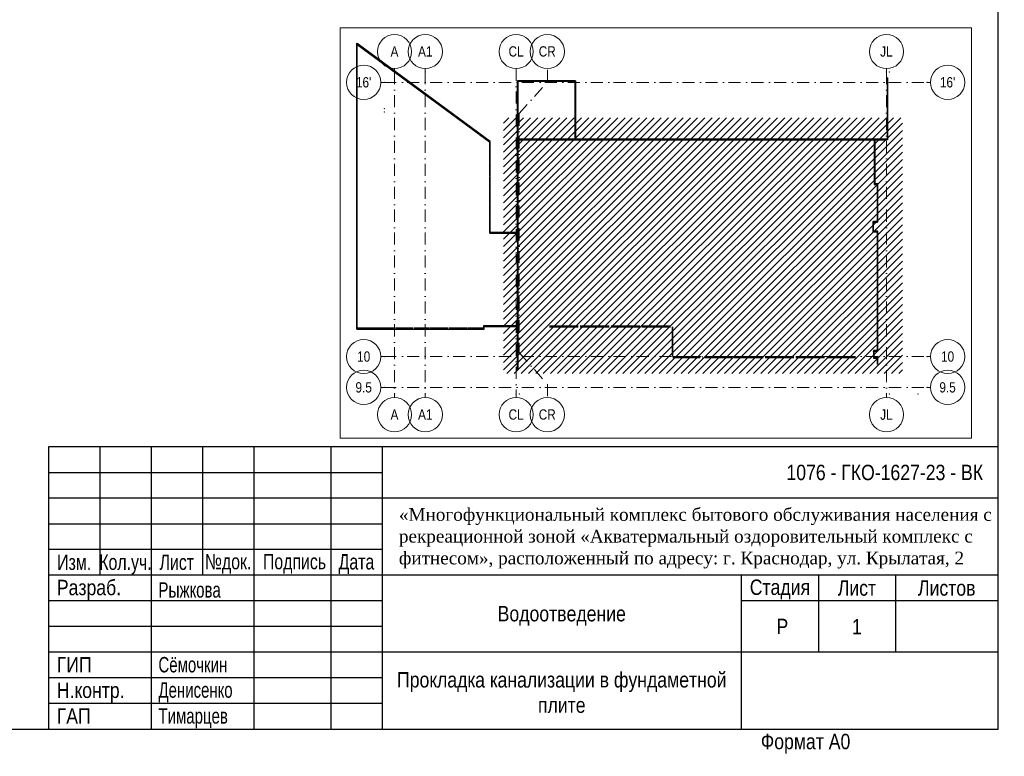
# Model space of a CAD drawing. Header units: millimetres. Extents: x -2890 to 117730, y -526 to 88572.
# Tile 39 of 65: x 98547 to 117730, y -526 to 13836. Entities that reach past the tile are written whole.
import ezdxf
from ezdxf.xclip import XClip

# ---------------------------------------------------------------- set-up
doc = ezdxf.new("R2010")
doc.units = ezdxf.units.MM
doc.header["$MEASUREMENT"] = 0
doc.header["$XCLIPFRAME"] = 2
doc.linetypes.add('Штрихпунктирная', pattern=[6.702778, 3.527778, -1.763889, 0, -1.411111])
doc.layers.add('Чертеж и Рисунок', color=7, linetype='Continuous')
doc.styles.add('СГЕНЕРИР_СТИЛЬ_1', font='ARIALN.TTF')
doc.styles.add('СГЕНЕРИР_СТИЛЬ_2', font='times.ttf')

# ---------------------------------------------------------------- blocks, each defined once
blk = doc.blocks.new('Чертеж_6_3', base_point=(1109.88, 100.41))
at = {"color": 7, "linetype": 'Штрихпунктирная', "lineweight": 15, "ltscale": 0.666667}
for p, q in [((1066.42, 133.09), (1066.42, 133.76)), ((1066.42, 133.09), (1066.42, 70.31)), ((1072.42, 133.09), (1072.42, 133.76)), ((1072.42, 133.09), (1072.42, 70.31)), ((1090.12, 133.76), (1090.12, 70.31)), ((1090.12, 133.09), (1090.12, 133.76)), ((1096.2, 131.15), (1096.2, 133.76)), ((1162.27, 133.09), (1162.27, 133.76)), ((1162.27, 133.09), (1162.27, 70.31)), ((1064.42, 131.09), (1063.75, 131.09)), ((1064.42, 131.09), (1170.19, 131.09)), ((1090.72, 124.99), (1096.2, 131.15)), ((1170.19, 131.09), (1170.85, 131.09)), ((1090.72, 124.99), (1090.72, 78.42)), ((1064.42, 77.63), (1063.75, 77.63)), ((1064.42, 77.63), (1170.19, 77.63)), ((1090.72, 78.42), (1096.2, 72.25)), ((1170.19, 77.63), (1170.85, 77.63)), ((1064.42, 71.63), (1063.75, 71.63)), ((1064.42, 71.63), (1170.19, 71.63)), ((1096.2, 72.25), (1096.2, 69.64)), ((1170.19, 71.63), (1170.85, 71.63)), ((1066.42, 70.31), (1066.42, 69.64)), ((1072.42, 70.31), (1072.42, 69.64)), ((1090.12, 70.31), (1090.12, 69.64)), ((1162.27, 70.31), (1162.27, 69.64))]:
    blk.add_line(p, q, dxfattribs=at)
at = {"color": 7, "linetype": 'Continuous', "lineweight": 30, "ltscale": 0.666667}
for p, q in [((1090.41, 131.39), (1090.39, 131.39)), ((1090.39, 120), (1090.39, 131.39)), ((1090.41, 131.39), (1090.39, 131.39)), ((1090.41, 131.39), (1101.66, 131.39)), ((1090.49, 131.37), (1090.41, 131.37)), ((1090.41, 120), (1090.41, 131.37)), ((1090.49, 131.37), (1090.41, 131.37)), ((1090.49, 131.37), (1101.58, 131.37)), ((1101.66, 131.37), (1101.58, 131.37)), ((1101.66, 131.37), (1101.58, 131.37)), ((1101.68, 131.39), (1101.66, 131.39)), ((1101.68, 131.39), (1101.66, 131.39)), ((1101.66, 131.37), (1101.66, 120)), ((1101.68, 131.39), (1101.68, 120)), ((1162.44, 120), (1162.44, 131.94)), ((1162.46, 119.99), (1162.46, 131.94)), ((1090.38, 119.99), (1090.38, 119.97)), ((1090.38, 119.99), (1090.38, 119.97)), ((1090.38, 119.97), (1090.38, 119.89)), ((1090.38, 119.97), (1090.38, 119.89)), ((1090.39, 119.97), (1090.39, 119.99)), ((1090.39, 119.97), (1090.39, 119.99)), ((1090.39, 119.99), (1126.25, 119.99)), ((1090.39, 119.89), (1090.39, 119.97)), ((1090.39, 107.69), (1090.39, 119.89)), ((1090.41, 119.89), (1090.41, 119.97)), ((1090.41, 119.89), (1090.41, 119.97)), ((1090.41, 119.97), (1126.25, 119.97)), ((1090.41, 107.69), (1090.41, 119.89)), ((1126.39, 119.99), (1126.25, 119.99)), ((1126.39, 119.99), (1160.04, 119.99)), ((1126.39, 119.97), (1152.99, 119.97)), ((1153.12, 119.97), (1152.99, 119.97)), ((1153.12, 119.97), (1160.04, 119.97)), ((1160.04, 119.99), (1162.43, 119.99)), ((1160.04, 119.97), (1162.44, 119.97)), ((1162.43, 119.99), (1162.44, 119.99)), ((1162.44, 119.99), (1162.44, 120)), ((1162.44, 119.99), (1162.44, 120)), ((1162.44, 119.97), (1162.46, 119.97)), ((1162.46, 119.97), (1162.46, 119.99)), ((1162.46, 119.97), (1162.46, 119.99)), ((1160.57, 111.29), (1160.44, 111.29)), ((1160.57, 111.16), (1160.57, 111.29)), ((1160.44, 111.16), (1160.57, 111.16)), ((1090.39, 107.69), (1090.39, 107.56)), ((1090.39, 99.81), (1090.39, 107.56)), ((1090.41, 101.62), (1090.41, 107.56)), ((1159.64, 103.71), (1159.64, 103.73)), ((1159.69, 103.71), (1159.64, 103.71)), ((1159.77, 103.71), (1159.69, 103.71)), ((1159.77, 103.71), (1159.77, 103.73)), ((1159.64, 102.23), (1159.64, 102.2)), ((1159.69, 102.23), (1159.64, 102.23)), ((1159.77, 102.23), (1159.69, 102.23)), ((1159.77, 102.23), (1159.77, 102.2)), ((1090.38, 99.81), (1090.38, 99.83)), ((1090.41, 99.81), (1090.39, 99.81)), ((1090.41, 101.62), (1090.41, 101.6)), ((1090.41, 99.81), (1090.41, 101.6)), ((1090.49, 99.81), (1090.49, 99.83)), ((1090.38, 98.69), (1090.38, 98.66)), ((1090.38, 98.56), (1090.38, 98.58)), ((1090.39, 98.56), (1090.39, 98.69)), ((1090.41, 98.69), (1090.39, 98.69)), ((1090.41, 98.56), (1090.39, 98.56)), ((1090.41, 98.56), (1090.41, 98.69)), ((1090.49, 98.69), (1090.49, 98.66)), ((1090.49, 98.56), (1090.49, 98.58)), ((1090.38, 97.44), (1090.38, 97.41)), ((1090.39, 95.83), (1090.39, 97.44)), ((1090.41, 97.44), (1090.39, 97.44)), ((1090.41, 95.83), (1090.41, 97.44)), ((1090.49, 97.44), (1090.49, 97.41)), ((1090.39, 95.83), (1090.39, 95.66)), ((1090.39, 88.85), (1090.39, 95.66)), ((1090.41, 90.06), (1090.41, 95.66)), ((1090.38, 88.85), (1090.38, 88.87)), ((1090.41, 88.85), (1090.39, 88.85)), ((1090.41, 90.06), (1090.41, 90.04)), ((1090.41, 88.85), (1090.41, 90.04)), ((1090.49, 88.85), (1090.49, 88.87)), ((1090.38, 87.81), (1090.38, 87.79)), ((1090.39, 75.04), (1090.39, 87.81)), ((1090.41, 87.81), (1090.39, 87.81)), ((1090.41, 83.45), (1090.41, 87.81)), ((1090.49, 87.81), (1090.49, 87.79)), ((1090.41, 83.45), (1090.41, 83.43)), ((1090.41, 75.04), (1090.41, 83.43)), ((1120.65, 77.73), (1120.5, 77.73)), ((1159.77, 78.58), (1159.77, 78.6)), ((1159.83, 78.58), (1159.77, 78.58)), ((1159.77, 77.57), (1159.77, 77.54)), ((1159.83, 77.57), (1159.77, 77.57)), ((1159.9, 78.58), (1159.83, 78.58)), ((1159.9, 77.57), (1159.83, 77.57)), ((1159.9, 78.58), (1159.9, 78.6)), ((1159.9, 77.57), (1159.9, 77.54))]:
    blk.add_line(p, q, dxfattribs=at)
at = {"color": 7, "linetype": 'Continuous', "lineweight": 15, "ltscale": 0.666667}
for p, q in [((1159.64, 103.71), (1159.64, 102.23)), ((1159.77, 102.23), (1159.77, 103.71)), ((1090.38, 99.81), (1090.38, 98.69)), ((1090.49, 98.69), (1090.49, 99.81)), ((1090.38, 98.56), (1090.38, 97.44)), ((1090.49, 97.44), (1090.49, 98.56)), ((1090.38, 88.85), (1090.38, 87.81)), ((1090.49, 87.81), (1090.49, 88.85)), ((1090.38, 83.49), (1090.38, 83.63)), ((1090.49, 83.63), (1090.49, 83.49)), ((1159.77, 78.58), (1159.77, 77.57)), ((1159.9, 77.57), (1159.9, 78.58))]:
    blk.add_line(p, q, dxfattribs=at)
at = {"color": 214, "linetype": 'Continuous', "lineweight": 15, "ltscale": 0.666667}
for p, q in [((1090.39, 99.81), (1090.38, 99.81)), ((1090.39, 98.69), (1090.38, 98.69)), ((1090.39, 98.56), (1090.38, 98.56)), ((1090.39, 97.44), (1090.38, 97.44)), ((1090.39, 88.85), (1090.38, 88.85)), ((1090.39, 87.81), (1090.38, 87.81))]:
    blk.add_line(p, q, dxfattribs=at)
at = {"color": 7, "linetype": 'Continuous', "lineweight": 5, "ltscale": 0.666667}
for p, q in [((1090.42, 99.81), (1090.41, 99.81)), ((1090.49, 99.81), (1090.42, 99.81)), ((1090.42, 98.69), (1090.41, 98.69)), ((1090.42, 98.56), (1090.41, 98.56)), ((1090.49, 98.69), (1090.42, 98.69)), ((1090.49, 98.56), (1090.42, 98.56)), ((1090.42, 97.44), (1090.41, 97.44)), ((1090.49, 97.44), (1090.42, 97.44)), ((1090.42, 88.85), (1090.41, 88.85)), ((1090.49, 88.85), (1090.42, 88.85)), ((1090.42, 87.81), (1090.41, 87.81)), ((1090.49, 87.81), (1090.42, 87.81))]:
    blk.add_line(p, q, dxfattribs=at)
at = {"color": 7, "linetype": 'Continuous', "lineweight": 15, "ltscale": 0.666667, "flags": 128}
for points in [[(1058.99, 138.75), (1059.13, 138.65)], [(1085.08, 119.57), (1085.08, 119.4)], [(1084.94, 101.69), (1085.08, 101.69)], [(1090.38, 101.69), (1090.38, 101.83)], [(1058.99, 83), (1059.13, 83)], [(1083.73, 83.63), (1083.73, 83.49)], [(1083.87, 83), (1083.87, 83.14)]]:
    blk.add_lwpolyline(points, dxfattribs=at)
at = {"color": 7, "linetype": 'Continuous', "lineweight": 30, "ltscale": 0.666667, "flags": 128}
for points in [[(1058.99, 138.75), (1058.99, 88.86)], [(1085.08, 119.57), (1059.13, 138.65)], [(1059.13, 88.86), (1059.13, 138.49)], [(1059.13, 138.49), (1082.93, 120.98)], [(1090.38, 131.4), (1090.38, 120)], [(1101.68, 131.4), (1090.39, 131.4)], [(1090.49, 120), (1090.49, 131.29)], [(1090.49, 131.29), (1101.58, 131.29)], [(1101.58, 131.29), (1101.58, 120)], [(1101.69, 120), (1101.69, 131.4)], [(1162.43, 131.94), (1162.43, 120)], [(1162.44, 131.94), (1162.46, 131.94)], [(1162.54, 119.97), (1162.54, 131.94)], [(1082.98, 120.94), (1084.92, 119.51)], [(1084.94, 119.38), (1084.94, 118.41)], [(1085.08, 104.76), (1085.08, 119.4)], [(1090.38, 119.99), (1090.38, 119.97)], [(1090.38, 119.89), (1090.38, 107.69)], [(1090.39, 120), (1090.41, 120)], [(1101.68, 120), (1090.39, 120)], [(1090.49, 107.69), (1090.49, 119.89)], [(1090.49, 119.89), (1126.25, 119.89)], [(1101.68, 120), (1101.66, 120)], [(1160.04, 120), (1101.69, 120)], [(1126.39, 119.89), (1152.99, 119.89)], [(1153.12, 119.89), (1160.04, 119.89)], [(1159.9, 119.89), (1159.9, 111.16)], [(1160.04, 119.89), (1159.9, 119.89)], [(1162.43, 120), (1160.04, 120)], [(1160.04, 119.89), (1162.04, 119.89)], [(1160.04, 111.29), (1160.04, 119.89)], [(1162.5, 119.89), (1162.54, 119.89)], [(1084.94, 118.28), (1084.94, 115.62)], [(1084.94, 115.49), (1084.94, 112.84)], [(1084.94, 112.7), (1084.94, 110.05)], [(1160.44, 111.29), (1160.04, 111.29)], [(1160.57, 111.29), (1160.44, 111.29)], [(1160.57, 103.84), (1160.57, 111.29)], [(1084.94, 109.91), (1084.94, 107.26)], [(1159.9, 111.16), (1160.04, 111.16)], [(1160.04, 111.16), (1160.44, 111.16)], [(1160.44, 111.16), (1160.44, 103.97)], [(1090.38, 107.69), (1090.38, 99.81)], [(1090.49, 101.62), (1090.49, 107.56)], [(1084.94, 107.12), (1084.94, 104.8)], [(1084.94, 104.66), (1084.94, 104.63)], [(1084.94, 104.61), (1084.94, 101.69)], [(1085.08, 101.83), (1085.08, 104.66)], [(1159.64, 103.97), (1159.77, 103.97)], [(1159.64, 103.97), (1159.64, 103.71)], [(1160.44, 103.97), (1159.77, 103.97)], [(1159.77, 103.71), (1159.77, 103.84)], [(1159.77, 103.84), (1160.44, 103.84)], [(1160.57, 103.84), (1160.44, 103.84)], [(1090.38, 101.83), (1085.08, 101.83)], [(1085.08, 101.69), (1090.38, 101.69)], [(1159.64, 102.23), (1159.64, 101.96)], [(1159.64, 101.96), (1159.77, 101.96)], [(1159.77, 102.09), (1159.77, 102.23)], [(1160.44, 102.09), (1159.77, 102.09)], [(1159.77, 101.96), (1160.44, 101.96)], [(1160.57, 102.09), (1160.44, 102.09)], [(1160.44, 101.96), (1160.44, 78.84)], [(1160.57, 78.71), (1160.57, 102.09)], [(1090.49, 99.81), (1090.49, 101.6)], [(1090.38, 98.69), (1090.38, 98.56)], [(1090.49, 98.56), (1090.49, 98.69)], [(1090.38, 97.44), (1090.38, 88.85)], [(1090.49, 95.83), (1090.49, 97.44)], [(1090.49, 90.06), (1090.49, 95.66)], [(1058.99, 88.86), (1058.99, 83)], [(1059.13, 83.14), (1059.13, 88.73)], [(1090.49, 88.85), (1090.49, 90.04)], [(1090.38, 87.81), (1090.38, 75.04)], [(1090.49, 83.45), (1090.49, 87.81)], [(1066.43, 83.14), (1059.13, 83.14)], [(1059.13, 83), (1083.87, 83)], [(1070.06, 83.14), (1066.6, 83.14)], [(1073.17, 83.14), (1070.23, 83.14)], [(1076.88, 83.14), (1073.33, 83.14)], [(1080.5, 83.14), (1077.04, 83.14)], [(1083.7, 83.14), (1080.67, 83.14)], [(1090.38, 83.63), (1083.73, 83.63)], [(1083.73, 83.49), (1083.73, 83.14)], [(1083.87, 83.49), (1090.38, 83.49)], [(1083.87, 83.14), (1083.87, 83.49)], [(1090.52, 83.63), (1090.49, 83.63)], [(1090.49, 83.49), (1090.52, 83.49)], [(1090.49, 75.04), (1090.49, 83.43)], [(1102.22, 83.56), (1096.62, 83.56)], [(1096.62, 83.43), (1102.22, 83.43)], [(1108.22, 83.56), (1102.62, 83.56)], [(1102.62, 83.43), (1108.22, 83.43)], [(1114.22, 83.56), (1108.62, 83.56)], [(1108.62, 83.43), (1114.22, 83.43)], [(1120.22, 83.56), (1114.62, 83.56)], [(1114.62, 83.43), (1120.22, 83.43)], [(1120.49, 83.43), (1120.49, 77.83)], [(1120.62, 77.83), (1120.62, 83.43)], [(1159.77, 78.84), (1159.77, 78.71)], [(1160.44, 78.84), (1159.77, 78.84)], [(1159.77, 78.71), (1159.77, 78.58)], [(1159.9, 78.71), (1160.44, 78.71)], [(1159.9, 78.58), (1159.9, 78.71)], [(1160.57, 78.71), (1160.44, 78.71)], [(1125.99, 77.56), (1120.62, 77.56)], [(1120.62, 77.43), (1125.99, 77.43)], [(1126.45, 77.56), (1126.39, 77.56)], [(1126.39, 77.43), (1126.45, 77.43)], [(1132.22, 77.56), (1126.85, 77.56)], [(1126.85, 77.43), (1132.22, 77.43)], [(1138.22, 77.56), (1132.62, 77.56)], [(1132.62, 77.43), (1138.22, 77.43)], [(1144.22, 77.56), (1138.62, 77.56)], [(1138.62, 77.43), (1144.22, 77.43)], [(1150.22, 77.56), (1144.62, 77.56)], [(1144.62, 77.43), (1150.22, 77.43)], [(1156.22, 77.56), (1150.62, 77.56)], [(1150.62, 77.43), (1156.22, 77.43)], [(1159.77, 77.57), (1159.77, 77.31)], [(1159.77, 77.31), (1159.9, 77.31)], [(1159.9, 77.44), (1159.9, 77.57)], [(1160.57, 77.44), (1159.9, 77.44)], [(1159.9, 77.31), (1160.44, 77.31)], [(1160.44, 77.31), (1160.44, 76.18)], [(1160.57, 77.44), (1160.57, 77.31)], [(1160.57, 76.18), (1160.57, 77.31)], [(1090.39, 75.04), (1090.41, 75.04)], [(1160.57, 76.18), (1160.44, 76.18)]]:
    blk.add_lwpolyline(points, dxfattribs=at)
at = {"color": 214, "linetype": 'Continuous', "lineweight": 15, "ltscale": 0.666667, "flags": 128}
for points in [[(1090.38, 131.4), (1090.39, 131.4)], [(1101.69, 131.4), (1101.68, 131.4)], [(1162.43, 131.94), (1162.44, 131.94)], [(1090.38, 120), (1090.39, 120)], [(1090.38, 120), (1090.38, 119.99)], [(1090.38, 75.04), (1090.39, 75.04)]]:
    blk.add_lwpolyline(points, dxfattribs=at)
at = {"color": 7, "linetype": 'Continuous', "lineweight": 5, "ltscale": 0.666667, "flags": 128}
for points in [[(1162.46, 131.94), (1162.54, 131.94)], [(1090.38, 119.97), (1090.38, 119.89)], [(1090.41, 120), (1090.49, 120)], [(1101.66, 120), (1101.58, 120)], [(1162.54, 119.89), (1162.54, 119.97)], [(1090.41, 75.04), (1090.49, 75.04)]]:
    blk.add_lwpolyline(points, dxfattribs=at)
at = {"color": 7, "linetype": 'Continuous', "lineweight": 15, "ltscale": 0.666667}
for centre in [(1066.42, 137.09), (1072.42, 137.09), (1090.12, 137.09), (1096.2, 137.09), (1162.27, 137.09), (1060.42, 131.09), (1174.19, 131.09), (1060.42, 77.63), (1174.19, 77.63), (1060.42, 71.63), (1174.19, 71.63), (1066.42, 66.31), (1072.42, 66.31), (1090.12, 66.31), (1096.2, 66.31), (1162.27, 66.31)]:
    blk.add_circle(centre, 3.33, dxfattribs=at)
at = {"color": 7, "linetype": 'Штрихпунктирная', "lineweight": 15, "ltscale": 0.666667}
for p in [(1066.42, 133.09), (1066.42, 133.09), (1072.42, 133.09), (1072.42, 133.09), (1162.27, 133.09), (1162.27, 133.09), (1162.8, 133.09), (1162.8, 133.09), (1064.42, 131.09), (1064.42, 131.09), (1170.19, 131.09), (1170.19, 131.09), (1064.42, 125.93), (1064.42, 125.93), (1064.42, 125.33), (1064.42, 125.33), (1064.42, 77.63), (1064.42, 77.63), (1170.19, 77.63), (1170.19, 77.63), (1064.42, 71.63), (1064.42, 71.63), (1170.19, 71.63), (1170.19, 71.63), (1066.42, 70.31), (1066.42, 70.31), (1072.42, 70.31), (1072.42, 70.31), (1090.12, 70.31), (1090.12, 70.31), (1090.72, 70.31), (1090.72, 70.31), (1162.27, 70.31), (1162.27, 70.31), (1162.8, 70.31), (1162.8, 70.31), (1168.42, 70.31), (1168.42, 70.31)]:
    blk.add_point(p, dxfattribs=at)
at = {"color": 7, "linetype": 'Continuous', "lineweight": 15, "char_height": 2, "attachment_point": 4, "style": 'СГЕНЕРИР_СТИЛЬ_1'}
for s, insert in [('\\A1;CL', (1088.64, 137.11)), ('\\A1;CR', (1094.52, 137.11)), ('\\A1;\\pt0;A', (1065.65, 137.1)), ('\\A1;\\pt0;А1', (1071.01, 137.11)), ('\\A1;\\pt0;JL', (1161.04, 137.09)), ("\\A1;\\pt0;16'", (1058.91, 131.09)), ("\\A1;\\pt0;16'", (1172.68, 131.09)), ('\\A1;\\pt0;10', (1059.14, 77.62)), ('\\A1;\\pt0;10', (1172.9, 77.62)), ('\\A1;\\pt0;9.5', (1058.82, 71.62)), ('\\A1;\\pt0;9.5', (1172.58, 71.62)), ('\\A1;\\pt0;A', (1065.65, 66.32)), ('\\A1;\\pt0;А1', (1071.01, 66.33)), ('\\A1;CL', (1088.64, 66.32)), ('\\A1;CR', (1094.52, 66.32)), ('\\A1;\\pt0;JL', (1161.04, 66.3))]:
    blk.add_mtext(s, dxfattribs=dict(at, insert=insert))

msp = doc.modelspace()

# ---------------------------------------------------------------- hatches: boundary and pattern name
at = {"layer": 'Чертеж и Рисунок', "linetype": 'Continuous', "lineweight": 0, "ltscale": 100}
h = msp.add_hatch(dxfattribs=at)
h.set_pattern_fill('МЕТАЛЛ___ТВЕРДЫЙ_СПЛАВ', scale=100, style=0, pattern_type=2)
h.set_pattern_definition([(45, (-792, -495), (-70.71068, 70.71068), [])])
h.paths.add_polyline_path([(107970, 11925.2), (115748.2, 11925.2), (115748.2, 6935.3), (107970, 6935.3)])

# ---------------------------------------------------------------- linework, layer by layer
at = {"color": 7, "linetype": 'Continuous', "lineweight": 30, "ltscale": 100}
for p, q in [((117608, 5), (117608, 83105)), ((117608, 5505), (99108, 5505)), ((99108, 5505), (99108, 5)), ((100108, 5505), (100108, 3005)), ((101108, 5505), (101108, 5)), ((102108, 5505), (102108, 3005)), ((103108, 5505), (103108, 5)), ((104608, 5505), (104608, 5)), ((105608, 5505), (105608, 5)), ((99108, 5005), (105608, 5005)), ((117608, 4505), (99108, 4505)), ((99108, 4005), (105608, 4005)), ((105608, 3505), (99108, 3505)), ((117608, 3005), (99108, 3005)), ((112608, 5), (112608, 3005)), ((114108, 3005), (114108, 1505)), ((115608, 3005), (115608, 1505)), ((105608, 2505), (99108, 2505)), ((117608, 2505), (112608, 2505)), ((105608, 2005), (99108, 2005)), ((105608, 1505), (99108, 1505)), ((117608, 1505), (105608, 1505)), ((105608, 1005), (99108, 1005)), ((105608, 505), (99108, 505)), ((1208, 5), (117608, 5))]:
    msp.add_line(p, q, dxfattribs=at)

# ---------------------------------------------------------------- block references
at = {"layer": 'Чертеж и Рисунок', "color": 7, "linetype": 'Continuous', "lineweight": 15, "ltscale": 100}
ref = msp.add_blockref('Чертеж_6_3', (110195.6, 9545.7), dxfattribs=dict(at, xscale=100, yscale=100, zscale=100))
XClip(ref).set_block_clipping_path([(1055.8013182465, 61.6931686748), (1178.8020200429, 141.7105371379)])

# ---------------------------------------------------------------- texts
at = {"color": 7, "linetype": 'Continuous', "lineweight": 15, "ltscale": 100, "insert": (117315.9, 5006.6), "char_height": 300, "attachment_point": 6, "style": 'СГЕНЕРИР_СТИЛЬ_1'}
msp.add_mtext('\\A1;1076 - ГКО-1627-23 - ВК', dxfattribs=at)
at = {"color": 7, "linetype": 'Continuous', "lineweight": 15, "ltscale": 100, "insert": (105935.5, 3724), "char_height": 247.207, "width": 12000, "attachment_point": 4, "line_spacing_factor": 1.029514, "style": 'СГЕНЕРИР_СТИЛЬ_2'}
msp.add_mtext('\\A1;«Многофункциональный комплекс бытового обслуживания населения с рекреационной зоной «Акватермальный оздоровительный комплекс с фитнесом», расположенный по адресу: г. Краснодар, ул. Крылатая, 2', dxfattribs=at)
at = {"color": 7, "linetype": 'Continuous', "lineweight": 30, "ltscale": 100, "char_height": 300, "style": 'СГЕНЕРИР_СТИЛЬ_1'}
for s, insert, attachment_point in [('\\A1;{\\W0.9;Изм.}', (99608, 3256.3), 5), ('\\A1;{\\W0.9;Кол.уч.}', (100608, 3214.7), 5), ('\\A1;{\\W0.9;Лист}', (101608, 3256.3), 5), ('\\A1;{\\W0.9;№док.}', (102608, 3227.7), 5), ('\\A1;{\\W0.9; Подпись}', (103858, 3227.7), 5), ('\\A1;{\\W0.9;Дата}', (105108, 3223.5), 5), ('\\A1;Разраб.', (99270.9, 2720.3), 4), ('\\A1;Стадия', (113358, 2728.1), 5), ('\\A1;Лист', (114858, 2754.1), 5), ('\\A1;Листов', (116608, 2754.1), 5), ('\\A1;{\\W0.85;Рыжкова}', (101250, 2716.8), 4), ('\\A1; Р', (113358, 2006.6), 5), ('\\A1;1', (114858, 2002.5), 5), ('\\A1;ГИП', (99270.9, 1258.8), 4), ('\\A1;{\\W0.85;Сёмочкин}', (101250, 1258.9), 4), ('\\A1;Н.контр.', (99270.9, 716.8), 4), ('\\A1;{\\W0.85;Денисенко}', (101250, 723.5), 4), ('\\A1;ГАП', (99270.9, 258.8), 4), ('\\A1;{\\W0.85;Тимарцев}', (101250, 216.8), 4), ('\\A1;Формат А0', (113858, -281.8), 5)]:
    msp.add_mtext(s, dxfattribs=dict(at, insert=insert, attachment_point=attachment_point))
at = {"color": 7, "linetype": 'Continuous', "lineweight": 15, "ltscale": 100, "insert": (109108, 2212.2), "char_height": 300, "width": 5596.916, "attachment_point": 5, "style": 'СГЕНЕРИР_СТИЛЬ_1'}
msp.add_mtext('\\A1;Водоотведение', dxfattribs=at)
at = {"color": 7, "linetype": 'Continuous', "lineweight": 30, "ltscale": 100, "insert": (109108, 717.2), "char_height": 300, "width": 7000, "attachment_point": 5, "line_spacing_factor": 0.987463, "style": 'СГЕНЕРИР_СТИЛЬ_1'}
msp.add_mtext('\\A1;Прокладка канализации в фундаметной плите', dxfattribs=at)

doc.saveas('drawing.dxf')
